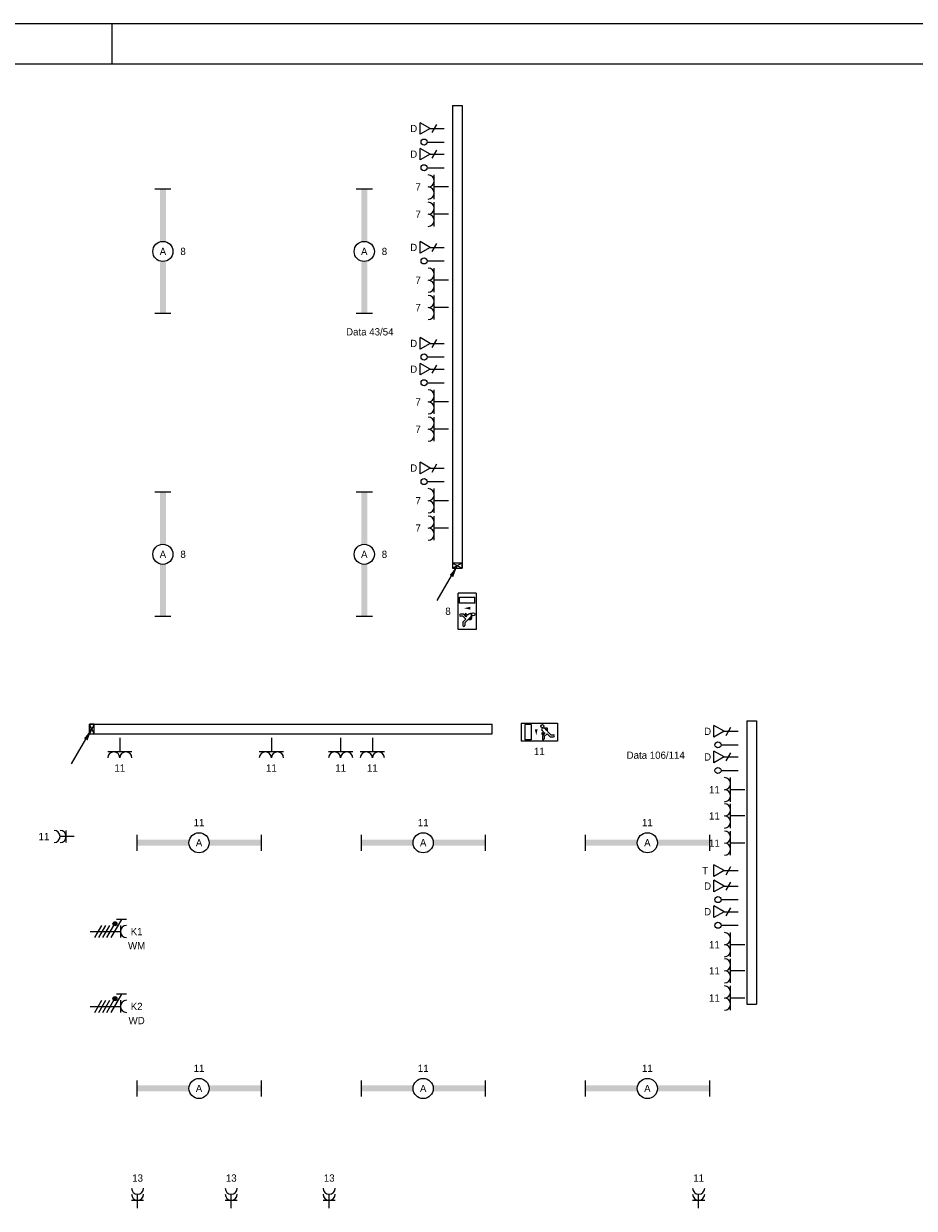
# Model space of a CAD drawing. Extents: x 1860 to 43910, y 0 to 29700.
# Tile 24 of 25: x 21813 to 32861, y 15010 to 29700. Entities that reach past the tile are written whole.
import ezdxf
from ezdxf.enums import TextEntityAlignment as Align
from ezdxf.lldxf.tags import DXFTag

# ---------------------------------------------------------------- set-up
doc = ezdxf.new("R2010")
doc.units = 0
doc.header["$LTSCALE"] = 50
doc.layers.get('0').update_dxf_attribs({"color": 8})
for name, color, linetype in [('00kad025', 2, 'Continuous'), ('00kad070', 5, 'Continuous'), ('BL$2----', 7, 'Continuous'), ('EL6131--_WG', 3, 'Continuous'), ('EL6221--', 3, 'Continuous'), ('EL6222--', 3, 'Continuous'), ('EL6311--', 3, 'Continuous'), ('EL6350--', 3, 'Continuous'), ('EL6422--', 3, 'Continuous'), ('EL6441--', 3, 'Continuous'), ('EM6131--', 1, 'Continuous')]:
    doc.layers.add(name, color=color, linetype=linetype)
doc.styles.add('BURO-018', font='BUROFONT.shx', dxfattribs={"height": 90})
tags = doc.linetypes.add('E_GOOT3', pattern=[5, 4, -1]).pattern_tags.tags
tags[6:7] = [DXFTag(74, 4), DXFTag(75, 0), DXFTag(340, '0'), DXFTag(46, 1.0), DXFTag(50, 0.0), DXFTag(44, 0.0), DXFTag(45, 0.0)]
tags[4:5] = [DXFTag(74, 4), DXFTag(75, 0), DXFTag(340, '0'), DXFTag(46, 1.0), DXFTag(50, 0.0), DXFTag(44, 0.0), DXFTag(45, 0.0)]

# ---------------------------------------------------------------- blocks, each defined once
blk = doc.blocks.new('A1-HOR')
at = {"layer": '00kad025', "linetype": 'Continuous'}
for p, q in [((841, 594), (0, 594)), ((421, 584), (421, 594))]:
    blk.add_line(p, q, dxfattribs=at)
at = {"layer": '00kad070', "linetype": 'Continuous'}
blk.add_line((831, 584), (10, 584), dxfattribs=at)
blk = doc.blocks.new('E00112')
at = {"color": 0, "linetype": 'Continuous'}
for p, q in [((0, 1), (-1, 1)), ((-1, 1), (-1, 0)), ((-1, 0), (0, 1)), ((-1, 1), (0, 0)), ((-1, 0), (0, 0)), ((0, 0), (0, 1))]:
    blk.add_line(p, q, dxfattribs=at)
blk = doc.blocks.new('E00152')
at = {"color": 0, "linetype": 'Continuous'}
for p, q in [((-1.44, 7), (1.44, 7)), ((0, 4.5), (-1.44, 7)), ((0, 4.5), (1.44, 7)), ((-1, 4), (1, 2.85)), ((0, 4.5), (0, 1))]:
    blk.add_line(p, q, dxfattribs=at)
at = {"color": 7, "style": 'BURO-018'}
for tag, p in [('E_COMMENT1', (0, 12)), ('E_DCOM1', (0, 9))]:
    blk.add_attdef(tag, text='', height=1.8, dxfattribs=at).set_placement(p, align=Align.MIDDLE)
at = {"color": 0, "style": 'BURO-018'}
blk.add_attdef('E_TEXT1', text='', height=1.8, dxfattribs=at).set_placement((2.5, 6), align=Align.MIDDLE)
at = {"color": 0, "linetype": 'Continuous', "style": 'BURO-018', "flags": 1}
blk.add_attdef('E_MATCODE', text='', height=1.8, dxfattribs=at).set_placement((0, 0), align=Align.MIDDLE)
blk = doc.blocks.new('E00139')
at = {"color": 0, "linetype": 'Continuous'}
blk.add_line((0, 5.25), (0, 1), dxfattribs=at)
blk.add_circle((0, 6), 0.75, dxfattribs=at)
at = {"color": 7, "style": 'BURO-018'}
for tag, p in [('E_COMMENT1', (0, 12)), ('E_DCOM1', (0, 9))]:
    blk.add_attdef(tag, text='', height=1.8, dxfattribs=at).set_placement(p, align=Align.MIDDLE)
at = {"color": 0, "style": 'BURO-018'}
blk.add_attdef('E_TEXT1', text='', height=1.8, dxfattribs=at).set_placement((2.5, 6), align=Align.MIDDLE)
at = {"color": 0, "linetype": 'Continuous', "style": 'BURO-018', "flags": 1}
blk.add_attdef('E_MATCODE', text='', height=1.8, dxfattribs=at).set_placement((0, 0), align=Align.MIDDLE)
blk = doc.blocks.new('E00125')
at = {"color": 0, "linetype": 'Continuous'}
for p, q in [((-3, 4.5), (3, 4.5)), ((0, 1), (0, 4.5))]:
    blk.add_line(p, q, dxfattribs=at)
for centre in [(-1.5, 6), (1.5, 6)]:
    blk.add_arc(centre, 1.5, 180, 0, dxfattribs=at)
at = {"color": 0, "linetype": 'Continuous', "style": 'BURO-018'}
for tag in ['E_GROEP', 'E_GKAST']:
    blk.add_attdef(tag, text='', height=1.8, dxfattribs=at).set_placement((0, 8.5), align=Align.MIDDLE)
at = {"color": 0, "linetype": 'Continuous', "style": 'BURO-018', "flags": 1}
for tag, p in [('E_VERMCODE', (13, 8.5)), ('E_MATCODE', (0, 0))]:
    blk.add_attdef(tag, text='', height=1.8, dxfattribs=at).set_placement(p, align=Align.MIDDLE)
blk = doc.blocks.new('1115B61540')
at = {"color": 0}
for p, q in [((-15.4, 2), (-15.4, -2)), ((15.4, 2), (15.4, -2))]:
    blk.add_line(p, q, dxfattribs=at)
at = {"color": 0, "linetype": 'Continuous'}
blk.add_circle((0, 0), 2.5, dxfattribs=at)
at = {"color": 0}
for points in [[(-2.5, 0.75), (-15.4, 0.75), (-2.5, -0.75), (-15.4, -0.75)], [(2.5, 0.75), (15.4, 0.75), (2.5, -0.75), (15.4, -0.75)]]:
    blk.add_solid(points, dxfattribs=at)
at = {"color": 0, "linetype": 'Continuous', "style": 'BURO-018'}
for tag, p in [('E_GROEP', (0, 5)), ('E_GKAST', (0, 5)), ('E_ARMCODE', (0, 0)), ('E_SLET', (4.5, -3))]:
    blk.add_attdef(tag, text='', height=1.8, dxfattribs=at).set_placement(p, align=Align.MIDDLE)
blk = doc.blocks.new('E00106')
at = {"color": 0, "linetype": 'Continuous'}
blk.add_line((-5, -8.66), (0, 0), dxfattribs=at)
blk.add_lwpolyline([(0, 0, 0, 1, 0), (-1.5, -2.6, 1, 1, 0)], format="xyseb", dxfattribs=at)
blk = doc.blocks.new('111304A')
at = {"color": 0, "linetype": 'Continuous'}
for p, q in [((-1.5, 3), (1.5, 3)), ((0, 1), (0, 4.5))]:
    blk.add_line(p, q, dxfattribs=at)
for centre in [(0, 6), (0, 4.5)]:
    blk.add_arc(centre, 1.5, 180, 0, dxfattribs=at)
at = {"color": 0, "linetype": 'Continuous', "style": 'BURO-018'}
for tag in ['E_GROEP', 'E_GKAST']:
    blk.add_attdef(tag, text='', height=1.8, dxfattribs=at).set_placement((0, 8.5), align=Align.MIDDLE)
at = {"color": 0, "linetype": 'Continuous', "style": 'BURO-018', "flags": 1}
for tag, p in [('E_VERMCODE', (13, 8.5)), ('E_MATCODE', (0, 0))]:
    blk.add_attdef(tag, text='', height=1.8, dxfattribs=at).set_placement(p, align=Align.MIDDLE)
blk = doc.blocks.new('E00154')
at = {"color": 0, "linetype": 'Continuous'}
for p, q in [((-1.44, 7), (1.44, 7)), ((0, 4.5), (-1.44, 7)), ((0, 4.5), (1.44, 7)), ((-1, 4), (1, 2.85)), ((0, 4.5), (0, 1))]:
    blk.add_line(p, q, dxfattribs=at)
at = {"color": 7, "style": 'BURO-018'}
for tag, p in [('E_COMMENT1', (0, 12)), ('E_TEL1', (0, 9))]:
    blk.add_attdef(tag, text='', height=1.8, dxfattribs=at).set_placement(p, align=Align.MIDDLE)
at = {"color": 0, "style": 'BURO-018'}
blk.add_attdef('E_TEXT1', text='', height=1.8, dxfattribs=at).set_placement((2.5, 6), align=Align.MIDDLE)
at = {"color": 0, "linetype": 'Continuous', "style": 'BURO-018', "flags": 1}
blk.add_attdef('E_MATCODE', text='', height=1.8, dxfattribs=at).set_placement((0, 0), align=Align.MIDDLE)
blk = doc.blocks.new('111304D')
at = {"color": 0, "linetype": 'Continuous'}
for p, q in [((-3, 9.98), (-3, 7.48)), ((-3, 8.73), (1.5, 6.13)), ((-1.5, 8.5), (1.5, 8.5)), ((1.5, 5.13), (-1.5, 6.87)), ((0, 1), (0, 8.5)), ((1.5, 4.13), (-1.5, 5.87)), ((1.5, 3.13), (-1.5, 4.87)), ((1.5, 2.13), (-1.5, 3.87))]:
    blk.add_line(p, q, dxfattribs=at)
at = {"color": 0, "linetype": 'Continuous', "const_width": 0.5}
blk.add_lwpolyline([(-1.68, 7.12, 1), (-2.18, 7.12, 1)], format="xyb", close=True, dxfattribs=at)
at = {"color": 0, "linetype": 'Continuous'}
blk.add_circle((-1.93, 7.12), 0.5, dxfattribs=at)
blk.add_arc((0, 10), 1.5, 180, 0, dxfattribs=at)
at = {"color": 0, "linetype": 'Continuous', "style": 'BURO-018'}
for tag in ['E_GROEP', 'E_GKAST']:
    blk.add_attdef(tag, text='', height=1.8, dxfattribs=at).set_placement((0, 12.5), align=Align.MIDDLE)
at = {"color": 0, "linetype": 'Continuous', "style": 'BURO-018', "flags": 1}
for tag, p in [('E_VERMCODE', (13, 12.5)), ('E_MATCODE', (0, 0))]:
    blk.add_attdef(tag, text='', height=1.8, dxfattribs=at).set_placement(p, align=Align.MIDDLE)
blk = doc.blocks.new('1115C2J')
at = {"color": 0, "linetype": 'Continuous'}
for p, q in [((-4.5, 5.5), (4.5, 5.5)), ((-4.5, 1), (-4.5, 5.5)), ((-2.68, 4.35), (-3.52, 4.35)), ((-2.88, 3.87), (-3.52, 3.87)), ((-1.27, 2.26), (-2.88, 3.87)), ((-1.94, 3.61), (-2.68, 4.35)), ((-1.24, 4.31), (-1.94, 3.61)), ((-1.37, 3.5), (-0.76, 4.11)), ((-1.23, 3.35), (-1.37, 3.5)), ((-1.24, 4.31), (-1.24, 4.91)), ((-0.87, 3.71), (-1.23, 3.35)), ((-0.65, 3.49), (-1.01, 3.13)), ((-0.71, 2.83), (-1.01, 3.13)), ((-0.76, 4.11), (-0.76, 4.91)), ((2, 5.15), (3.5, 5.15)), ((2, 1.35), (2, 5.15)), ((3.5, 5.15), (3.5, 1.35)), ((4.5, 1), (4.5, 5.5)), ((4.5, 1), (-4.5, 1)), ((-1.94, 2.93), (-2.04, 2.83)), ((-2.04, 2.83), (-2.04, 2.34)), ((-0.99, 2.14), (-1.84, 2.14)), ((-1.71, 2.7), (-1.72, 2.7)), ((-1.72, 2.7), (-1.72, 2.46)), ((-1.47, 2.46), (-1.72, 2.46)), ((2, 1.35), (3.5, 1.35))]:
    blk.add_line(p, q, dxfattribs=at)
blk.add_lwpolyline([(0.75, 4, 0, 0.7, 0), (0.75, 2.5, 0.7, 0.7, 0)], format="xyseb", dxfattribs=at)
blk.add_circle((-0.76, 1.75), 0.4, dxfattribs=at)
for centre, radius, start, end in [((-3.52, 4.11), 0.24, 90, 270), ((-1, 4.91), 0.24, 0, 180), ((-0.76, 3.6), 0.16, 315, 135), ((-1.84, 2.34), 0.2, 180, 270), ((-0.99, 2.54), 0.4, 225, 45)]:
    blk.add_arc(centre, radius, start, end, dxfattribs=at)
at = {"color": 0, "linetype": 'Continuous', "style": 'BURO-018'}
for tag, p in [('E_ARMCODE', (0, 12.16)), ('E_GKAST', (0, 12.17)), ('E_GROEP', (0, 8))]:
    blk.add_attdef(tag, text='', height=1.8, dxfattribs=at).set_placement(p, align=Align.MIDDLE)

msp = doc.modelspace()

# ---------------------------------------------------------------- linework, layer by layer
at = {"layer": 'EL6131--_WG', "linetype": 'E_GOOT3'}
for p, q in [((27134, 28687), (27134, 22949)), ((27134, 28687), (27254, 28687)), ((27254, 28687), (27254, 22949)), ((27134, 22949), (27254, 22949)), ((22629, 21015), (27624, 21015)), ((22629, 20895), (22629, 21015)), ((27624, 20895), (27624, 21015)), ((30785, 21057), (30785, 17540)), ((30785, 21057), (30905, 21057)), ((30905, 21057), (30905, 17540)), ((22629, 20895), (27624, 20895)), ((30785, 17540), (30905, 17540))]:
    msp.add_line(p, q, dxfattribs=at)

# ---------------------------------------------------------------- block references
at = {"layer": 'BL$2----', "xscale": 50, "yscale": 50}
msp.add_blockref('A1-HOR', (1860, 0), dxfattribs=at)
at = {"layer": 'EL6131--_WG', "xscale": 60, "yscale": 120}
for p, rotation in [((27134, 22949), 270), ((22629, 21015, 120), 180)]:
    msp.add_blockref('E00112', p, dxfattribs=dict(at, rotation=rotation))
at = {"layer": 'EL6221--'}
ref = msp.add_blockref('111304D', (22589, 18442), dxfattribs=dict(at, xscale=50, yscale=50, zscale=50, rotation=270))
ref.add_attrib('E_GROEP', 'K1', dxfattribs={"layer": '0', "color": 1, "linetype": 'Continuous', "height": 90, "style": 'BURO-018'}).set_placement((23214, 18442), align=Align.MIDDLE)
ref.add_attrib('E_VERMCODE', 'WM', dxfattribs={"layer": '0', "color": 1, "linetype": 'Continuous', "height": 90, "style": 'BURO-018'}).set_placement((23214, 18267), align=Align.MIDDLE)
ref = msp.add_blockref('111304D', (22589, 17514), dxfattribs=dict(at, xscale=50, yscale=50, zscale=50, rotation=270))
ref.add_attrib('E_GROEP', 'K2', dxfattribs={"layer": '0', "color": 1, "linetype": 'Continuous', "height": 90, "style": 'BURO-018'}).set_placement((23214, 17514), align=Align.MIDDLE)
ref.add_attrib('E_VERMCODE', 'WD', dxfattribs={"layer": '0', "color": 1, "linetype": 'Continuous', "height": 90, "style": 'BURO-018'}).set_placement((23214, 17338), align=Align.MIDDLE)
at = {"layer": 'EL6222--'}
ref = msp.add_blockref('E00125', (27131, 27675), dxfattribs=dict(at, xscale=50, yscale=50, zscale=50, rotation=90))
ref.add_attrib('E_GROEP', '7', dxfattribs={"layer": '0', "color": 1, "linetype": 'Continuous', "height": 90, "style": 'BURO-018'}).set_placement((26706, 27675), align=Align.MIDDLE)
ref = msp.add_blockref('E00125', (27131, 27336), dxfattribs=dict(at, xscale=50, yscale=50, zscale=50, rotation=90))
ref.add_attrib('E_GROEP', '7', dxfattribs={"layer": '0', "color": 1, "linetype": 'Continuous', "height": 90, "style": 'BURO-018'}).set_placement((26706, 27336), align=Align.MIDDLE)
ref = msp.add_blockref('E00125', (27131, 26519), dxfattribs=dict(at, xscale=50, yscale=50, zscale=50, rotation=90))
ref.add_attrib('E_GROEP', '7', dxfattribs={"layer": '0', "color": 1, "linetype": 'Continuous', "height": 90, "style": 'BURO-018'}).set_placement((26706, 26519), align=Align.MIDDLE)
ref = msp.add_blockref('E00125', (27131, 26180), dxfattribs=dict(at, xscale=50, yscale=50, zscale=50, rotation=90))
ref.add_attrib('E_GROEP', '7', dxfattribs={"layer": '0', "color": 1, "linetype": 'Continuous', "height": 90, "style": 'BURO-018'}).set_placement((26706, 26180), align=Align.MIDDLE)
ref = msp.add_blockref('E00125', (27131, 25010), dxfattribs=dict(at, xscale=50, yscale=50, zscale=50, rotation=90))
ref.add_attrib('E_GROEP', '7', dxfattribs={"layer": '0', "color": 1, "linetype": 'Continuous', "height": 90, "style": 'BURO-018'}).set_placement((26706, 25010), align=Align.MIDDLE)
ref = msp.add_blockref('E00125', (27131, 24671), dxfattribs=dict(at, xscale=50, yscale=50, zscale=50, rotation=90))
ref.add_attrib('E_GROEP', '7', dxfattribs={"layer": '0', "color": 1, "linetype": 'Continuous', "height": 90, "style": 'BURO-018'}).set_placement((26706, 24671), align=Align.MIDDLE)
ref = msp.add_blockref('E00125', (27131, 23784), dxfattribs=dict(at, xscale=50, yscale=50, zscale=50, rotation=90))
ref.add_attrib('E_GROEP', '7', dxfattribs={"layer": '0', "color": 1, "linetype": 'Continuous', "height": 90, "style": 'BURO-018'}).set_placement((26706, 23784), align=Align.MIDDLE)
ref = msp.add_blockref('E00125', (27131, 23445), dxfattribs=dict(at, xscale=50, yscale=50, zscale=50, rotation=90))
ref.add_attrib('E_GROEP', '7', dxfattribs={"layer": '0', "color": 1, "linetype": 'Continuous', "height": 90, "style": 'BURO-018'}).set_placement((26706, 23445), align=Align.MIDDLE)
ref = msp.add_blockref('E00125', (23005, 20895), dxfattribs=dict(at, xscale=50, yscale=50, zscale=50, rotation=180))
ref.add_attrib('E_GROEP', '11', dxfattribs={"layer": '0', "color": 1, "linetype": 'Continuous', "height": 90, "style": 'BURO-018'}).set_placement((23005, 20470), align=Align.MIDDLE)
ref = msp.add_blockref('E00125', (24886, 20895), dxfattribs=dict(at, xscale=50, yscale=50, zscale=50, rotation=180))
ref.add_attrib('E_GROEP', '11', dxfattribs={"layer": '0', "color": 1, "linetype": 'Continuous', "height": 90, "style": 'BURO-018'}).set_placement((24886, 20470), align=Align.MIDDLE)
ref = msp.add_blockref('E00125', (25745, 20895), dxfattribs=dict(at, xscale=50, yscale=50, zscale=50, rotation=180))
ref.add_attrib('E_GROEP', '11', dxfattribs={"layer": '0', "color": 1, "linetype": 'Continuous', "height": 90, "style": 'BURO-018'}).set_placement((25745, 20470), align=Align.MIDDLE)
ref = msp.add_blockref('E00125', (26138, 20895), dxfattribs=dict(at, xscale=50, yscale=50, zscale=50, rotation=180))
ref.add_attrib('E_GROEP', '11', dxfattribs={"layer": '0', "color": 1, "linetype": 'Continuous', "height": 90, "style": 'BURO-018'}).set_placement((26138, 20470), align=Align.MIDDLE)
ref = msp.add_blockref('E00125', (30807, 20201), dxfattribs=dict(at, xscale=50, yscale=50, zscale=50, rotation=90))
ref.add_attrib('E_GROEP', '11', dxfattribs={"layer": '0', "color": 1, "linetype": 'Continuous', "height": 90, "style": 'BURO-018'}).set_placement((30382, 20201), align=Align.MIDDLE)
ref = msp.add_blockref('E00125', (30807, 19876), dxfattribs=dict(at, xscale=50, yscale=50, zscale=50, rotation=90))
ref.add_attrib('E_GROEP', '11', dxfattribs={"layer": '0', "color": 1, "linetype": 'Continuous', "height": 90, "style": 'BURO-018'}).set_placement((30382, 19876), align=Align.MIDDLE)
ref = msp.add_blockref('111304A', (22489, 19620), dxfattribs=dict(at, xscale=50, yscale=50, zscale=50, rotation=90))
ref.add_attrib('E_GROEP', '11', dxfattribs={"layer": '0', "color": 1, "linetype": 'Continuous', "height": 90, "style": 'BURO-018'}).set_placement((22064, 19620), align=Align.MIDDLE)
ref = msp.add_blockref('E00125', (30807, 19538), dxfattribs=dict(at, xscale=50, yscale=50, zscale=50, rotation=90))
ref.add_attrib('E_GROEP', '11', dxfattribs={"layer": '0', "color": 1, "linetype": 'Continuous', "height": 90, "style": 'BURO-018'}).set_placement((30382, 19538), align=Align.MIDDLE)
ref = msp.add_blockref('E00125', (30807, 18279), dxfattribs=dict(at, xscale=50, yscale=50, zscale=50, rotation=90))
ref.add_attrib('E_GROEP', '11', dxfattribs={"layer": '0', "color": 1, "linetype": 'Continuous', "height": 90, "style": 'BURO-018'}).set_placement((30382, 18279), align=Align.MIDDLE)
ref = msp.add_blockref('E00125', (30807, 17955), dxfattribs=dict(at, xscale=50, yscale=50, zscale=50, rotation=90))
ref.add_attrib('E_GROEP', '11', dxfattribs={"layer": '0', "color": 1, "linetype": 'Continuous', "height": 90, "style": 'BURO-018'}).set_placement((30382, 17955), align=Align.MIDDLE)
ref = msp.add_blockref('E00125', (30807, 17617), dxfattribs=dict(at, xscale=50, yscale=50, zscale=50, rotation=90))
ref.add_attrib('E_GROEP', '11', dxfattribs={"layer": '0', "color": 1, "linetype": 'Continuous', "height": 90, "style": 'BURO-018'}).set_placement((30382, 17617), align=Align.MIDDLE)
ref = msp.add_blockref('111304A', (23226, 14960), dxfattribs=dict(at, xscale=50, yscale=50, zscale=50))
ref.add_attrib('E_GROEP', '13', dxfattribs={"layer": '0', "color": 1, "linetype": 'Continuous', "height": 90, "style": 'BURO-018'}).set_placement((23226, 15385), align=Align.MIDDLE)
ref = msp.add_blockref('111304A', (24388, 14960), dxfattribs=dict(at, xscale=50, yscale=50, zscale=50))
ref.add_attrib('E_GROEP', '13', dxfattribs={"layer": '0', "color": 1, "linetype": 'Continuous', "height": 90, "style": 'BURO-018'}).set_placement((24388, 15385), align=Align.MIDDLE)
ref = msp.add_blockref('111304A', (25603, 14960), dxfattribs=dict(at, xscale=50, yscale=50, zscale=50))
ref.add_attrib('E_GROEP', '13', dxfattribs={"layer": '0', "color": 1, "linetype": 'Continuous', "height": 90, "style": 'BURO-018'}).set_placement((25603, 15385), align=Align.MIDDLE)
ref = msp.add_blockref('111304A', (30186, 14960), dxfattribs=dict(at, xscale=50, yscale=50, zscale=50))
ref.add_attrib('E_GROEP', '11', dxfattribs={"layer": '0', "color": 1, "linetype": 'Continuous', "height": 90, "style": 'BURO-018'}).set_placement((30186, 15385), align=Align.MIDDLE)
at = {"layer": 'EL6311--'}
ref = msp.add_blockref('1115B61540', (23540, 26876), dxfattribs=dict(at, xscale=50, yscale=50, zscale=50, rotation=270))
ref.add_attrib('E_ARMCODE', 'A', dxfattribs={"layer": '0', "color": 1, "linetype": 'Continuous', "height": 90, "style": 'BURO-018'}).set_placement((23540, 26876), align=Align.MIDDLE)
ref.add_attrib('E_GROEP', '8', dxfattribs={"layer": '0', "color": 1, "linetype": 'Continuous', "height": 90, "style": 'BURO-018'}).set_placement((23790, 26876), align=Align.MIDDLE)
ref = msp.add_blockref('1115B61540', (26038, 26876), dxfattribs=dict(at, xscale=50, yscale=50, zscale=50, rotation=270))
ref.add_attrib('E_ARMCODE', 'A', dxfattribs={"layer": '0', "color": 1, "linetype": 'Continuous', "height": 90, "style": 'BURO-018'}).set_placement((26038, 26876), align=Align.MIDDLE)
ref.add_attrib('E_GROEP', '8', dxfattribs={"layer": '0', "color": 1, "linetype": 'Continuous', "height": 90, "style": 'BURO-018'}).set_placement((26288, 26876), align=Align.MIDDLE)
ref = msp.add_blockref('1115B61540', (23540, 23120), dxfattribs=dict(at, xscale=50, yscale=50, zscale=50, rotation=270))
ref.add_attrib('E_ARMCODE', 'A', dxfattribs={"layer": '0', "color": 1, "linetype": 'Continuous', "height": 90, "style": 'BURO-018'}).set_placement((23540, 23120), align=Align.MIDDLE)
ref.add_attrib('E_GROEP', '8', dxfattribs={"layer": '0', "color": 1, "linetype": 'Continuous', "height": 90, "style": 'BURO-018'}).set_placement((23790, 23120), align=Align.MIDDLE)
ref = msp.add_blockref('1115B61540', (26038, 23120), dxfattribs=dict(at, xscale=50, yscale=50, zscale=50, rotation=270))
ref.add_attrib('E_ARMCODE', 'A', dxfattribs={"layer": '0', "color": 1, "linetype": 'Continuous', "height": 90, "style": 'BURO-018'}).set_placement((26038, 23120), align=Align.MIDDLE)
ref.add_attrib('E_GROEP', '8', dxfattribs={"layer": '0', "color": 1, "linetype": 'Continuous', "height": 90, "style": 'BURO-018'}).set_placement((26288, 23120), align=Align.MIDDLE)
ref = msp.add_blockref('1115B61540', (23988, 19543), dxfattribs=dict(at, xscale=50, yscale=50, zscale=50))
ref.add_attrib('E_ARMCODE', 'A', dxfattribs={"layer": '0', "color": 1, "linetype": 'Continuous', "height": 90, "style": 'BURO-018'}).set_placement((23988, 19543), align=Align.MIDDLE)
ref.add_attrib('E_GROEP', '11', dxfattribs={"layer": '0', "color": 1, "linetype": 'Continuous', "height": 90, "style": 'BURO-018'}).set_placement((23988, 19793), align=Align.MIDDLE)
ref = msp.add_blockref('1115B61540', (26769, 19543), dxfattribs=dict(at, xscale=50, yscale=50, zscale=50))
ref.add_attrib('E_ARMCODE', 'A', dxfattribs={"layer": '0', "color": 1, "linetype": 'Continuous', "height": 90, "style": 'BURO-018'}).set_placement((26769, 19543), align=Align.MIDDLE)
ref.add_attrib('E_GROEP', '11', dxfattribs={"layer": '0', "color": 1, "linetype": 'Continuous', "height": 90, "style": 'BURO-018'}).set_placement((26769, 19793), align=Align.MIDDLE)
ref = msp.add_blockref('1115B61540', (29550, 19543), dxfattribs=dict(at, xscale=50, yscale=50, zscale=50))
ref.add_attrib('E_ARMCODE', 'A', dxfattribs={"layer": '0', "color": 1, "linetype": 'Continuous', "height": 90, "style": 'BURO-018'}).set_placement((29550, 19543), align=Align.MIDDLE)
ref.add_attrib('E_GROEP', '11', dxfattribs={"layer": '0', "color": 1, "linetype": 'Continuous', "height": 90, "style": 'BURO-018'}).set_placement((29550, 19793), align=Align.MIDDLE)
ref = msp.add_blockref('1115B61540', (23988, 16496), dxfattribs=dict(at, xscale=50, yscale=50, zscale=50))
ref.add_attrib('E_ARMCODE', 'A', dxfattribs={"layer": '0', "color": 1, "linetype": 'Continuous', "height": 90, "style": 'BURO-018'}).set_placement((23988, 16496), align=Align.MIDDLE)
ref.add_attrib('E_GROEP', '11', dxfattribs={"layer": '0', "color": 1, "linetype": 'Continuous', "height": 90, "style": 'BURO-018'}).set_placement((23988, 16746), align=Align.MIDDLE)
ref = msp.add_blockref('1115B61540', (26769, 16496), dxfattribs=dict(at, xscale=50, yscale=50, zscale=50))
ref.add_attrib('E_ARMCODE', 'A', dxfattribs={"layer": '0', "color": 1, "linetype": 'Continuous', "height": 90, "style": 'BURO-018'}).set_placement((26769, 16496), align=Align.MIDDLE)
ref.add_attrib('E_GROEP', '11', dxfattribs={"layer": '0', "color": 1, "linetype": 'Continuous', "height": 90, "style": 'BURO-018'}).set_placement((26769, 16746), align=Align.MIDDLE)
ref = msp.add_blockref('1115B61540', (29550, 16496), dxfattribs=dict(at, xscale=50, yscale=50, zscale=50))
ref.add_attrib('E_ARMCODE', 'A', dxfattribs={"layer": '0', "color": 1, "linetype": 'Continuous', "height": 90, "style": 'BURO-018'}).set_placement((29550, 16496), align=Align.MIDDLE)
ref.add_attrib('E_GROEP', '11', dxfattribs={"layer": '0', "color": 1, "linetype": 'Continuous', "height": 90, "style": 'BURO-018'}).set_placement((29550, 16746), align=Align.MIDDLE)
at = {"layer": 'EL6350--'}
ref = msp.add_blockref('1115C2J', (27477, 22414), dxfattribs=dict(at, xscale=50, yscale=50, zscale=50, rotation=90))
ref.add_attrib('E_GROEP', '8', dxfattribs={"layer": '0', "color": 1, "linetype": 'Continuous', "height": 90, "style": 'BURO-018'}).set_placement((27077, 22414), align=Align.MIDDLE)
ref = msp.add_blockref('1115C2J', (28209, 21076), dxfattribs=dict(at, xscale=50, yscale=50, zscale=50, rotation=180))
ref.add_attrib('E_GROEP', '11', dxfattribs={"layer": '0', "color": 1, "linetype": 'Continuous', "height": 90, "style": 'BURO-018'}).set_placement((28209, 20676), align=Align.MIDDLE)
at = {"layer": 'EL6422--'}
ref = msp.add_blockref('E00154', (30726, 19197), dxfattribs=dict(at, xscale=50, yscale=50, zscale=50, rotation=90))
ref.add_attrib('E_TEXT1', 'T', dxfattribs={"layer": '0', "color": 1, "height": 90, "style": 'BURO-018'}).set_placement((30266, 19198), align=Align.MIDDLE)
at = {"layer": 'EL6441--'}
ref = msp.add_blockref('E00152', (27080, 28400), dxfattribs=dict(at, xscale=50, yscale=50, zscale=50, rotation=90))
ref.add_attrib('E_TEXT1', 'D', dxfattribs={"layer": '0', "color": 1, "height": 90, "style": 'BURO-018'}).set_placement((26651, 28400), align=Align.MIDDLE)
at = {"layer": 'EL6441--', "xscale": 50, "yscale": 50, "zscale": 50, "rotation": 90}
for p in [(27080, 28232), (27080, 27914), (27080, 26758), (27080, 25567), (27080, 25248), (27080, 24022), (30726, 20757), (30726, 20439), (30726, 18838), (30726, 18520)]:
    msp.add_blockref('E00139', p, dxfattribs=at)
at = {"layer": 'EL6441--'}
ref = msp.add_blockref('E00152', (27080, 28082), dxfattribs=dict(at, xscale=50, yscale=50, zscale=50, rotation=90))
ref.add_attrib('E_TEXT1', 'D', dxfattribs={"layer": '0', "color": 1, "height": 90, "style": 'BURO-018'}).set_placement((26651, 28082), align=Align.MIDDLE)
ref = msp.add_blockref('E00152', (27080, 26926), dxfattribs=dict(at, xscale=50, yscale=50, zscale=50, rotation=90))
ref.add_attrib('E_TEXT1', 'D', dxfattribs={"layer": '0', "color": 1, "height": 90, "style": 'BURO-018'}).set_placement((26651, 26926), align=Align.MIDDLE)
ref = msp.add_blockref('E00152', (27080, 25735), dxfattribs=dict(at, xscale=50, yscale=50, zscale=50, rotation=90))
ref.add_attrib('E_TEXT1', 'D', dxfattribs={"layer": '0', "color": 1, "height": 90, "style": 'BURO-018'}).set_placement((26651, 25735), align=Align.MIDDLE)
ref = msp.add_blockref('E00152', (27080, 25416), dxfattribs=dict(at, xscale=50, yscale=50, zscale=50, rotation=90))
ref.add_attrib('E_TEXT1', 'D', dxfattribs={"layer": '0', "color": 1, "height": 90, "style": 'BURO-018'}).set_placement((26651, 25416), align=Align.MIDDLE)
ref = msp.add_blockref('E00152', (27080, 24190), dxfattribs=dict(at, xscale=50, yscale=50, zscale=50, rotation=90))
ref.add_attrib('E_TEXT1', 'D', dxfattribs={"layer": '0', "color": 1, "height": 90, "style": 'BURO-018'}).set_placement((26651, 24190), align=Align.MIDDLE)
ref = msp.add_blockref('E00152', (30726, 20925), dxfattribs=dict(at, xscale=50, yscale=50, zscale=50, rotation=90))
ref.add_attrib('E_TEXT1', 'D', dxfattribs={"layer": '0', "color": 1, "height": 90, "style": 'BURO-018'}).set_placement((30297, 20925), align=Align.MIDDLE)
ref = msp.add_blockref('E00152', (30726, 20607), dxfattribs=dict(at, xscale=50, yscale=50, zscale=50, rotation=90))
ref.add_attrib('E_TEXT1', 'D', dxfattribs={"layer": '0', "color": 1, "height": 90, "style": 'BURO-018'}).set_placement((30297, 20607), align=Align.MIDDLE)
ref = msp.add_blockref('E00152', (30726, 19006), dxfattribs=dict(at, xscale=50, yscale=50, zscale=50, rotation=90))
ref.add_attrib('E_TEXT1', 'D', dxfattribs={"layer": '0', "color": 1, "height": 90, "style": 'BURO-018'}).set_placement((30297, 19006), align=Align.MIDDLE)
ref = msp.add_blockref('E00152', (30726, 18688), dxfattribs=dict(at, xscale=50, yscale=50, zscale=50, rotation=90))
ref.add_attrib('E_TEXT1', 'D', dxfattribs={"layer": '0', "color": 1, "height": 90, "style": 'BURO-018'}).set_placement((30297, 18688), align=Align.MIDDLE)
at = {"layer": 'EM6131--', "xscale": 50, "yscale": 50, "zscale": 50}
for p in [(27194, 22980), (22658, 20955)]:
    msp.add_blockref('E00106', p, dxfattribs=at)

# ---------------------------------------------------------------- texts
at = {"layer": 'EL6311--', "color": 1, "style": 'BURO-018'}
for s, p in [('Data 43/54', (25812, 25834)), ('Data 106/114', (29292, 20584))]:
    msp.add_text(s, height=90, dxfattribs=at).set_placement(p)

doc.saveas('drawing.dxf')
